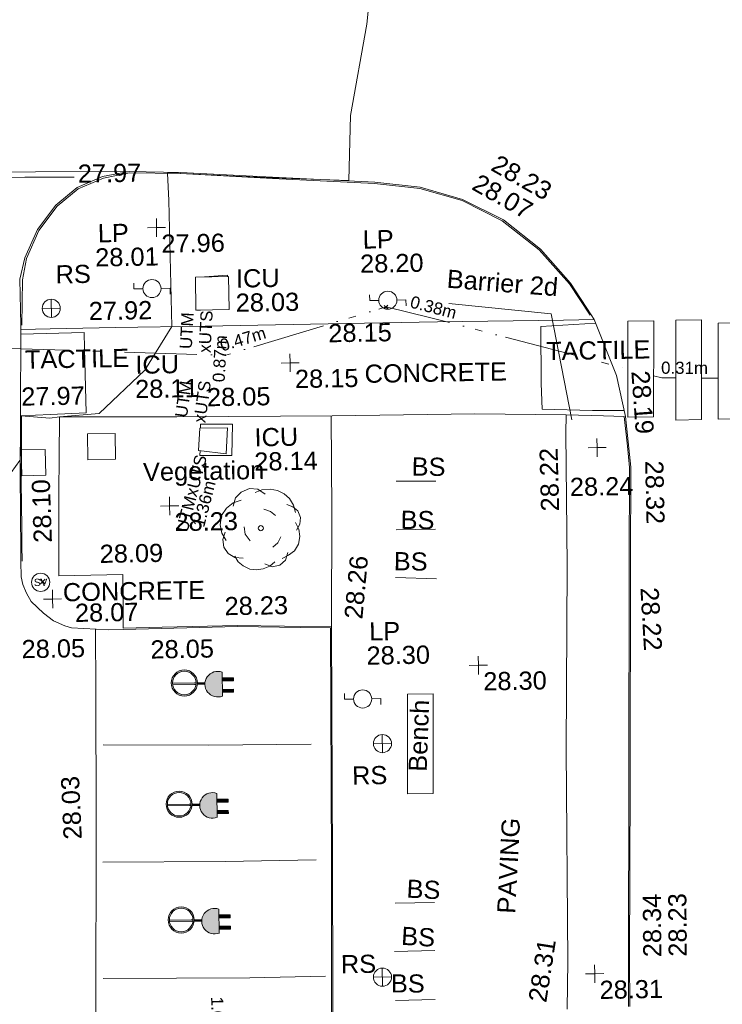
# Model space of a CAD drawing. Header units: millimetres. Extents: x -290717 to 520720, y -88450 to 287762.
# Tile 197 of 256: x -21155 to -6642, y 153360 to 173686. Entities that reach past the tile are written whole.
import ezdxf

# ---------------------------------------------------------------- set-up
doc = ezdxf.new("R2010")
doc.units = ezdxf.units.MM
doc.linetypes.add('IMPORT-UG_ELEC_QLB2 _2_', pattern=[2500, 1500, -300, 0, -50, 150, -300, 0, -200])
doc.linetypes.add('IMPORT-UG_ELEC_STREET LIGHTING_QLB2 _2_', pattern=[2700, 1500, -300, 0, -250, 150, -300, 0, -200])
for name, color, linetype, lineweight, true_color in [('00_TOPO_BIKE_STAND', 1, 'Continuous', 9, 0xff0000), ('00_TOPO_ECAR', 7, 'Continuous', 9, 0x666666), ('00_TOPO_ESB_BOX', 240, 'Continuous', 9, 0xff003f), ('00_TOPO_FOOTPATH', 7, 'Continuous', 9, 0xa50000), ('00_TOPO_FURN_BARRIER_2D', 7, 'Continuous', 9, 0x666666), ('00_TOPO_FURN_BENCH', 7, 'Continuous', 9, 0x999999), ('00_TOPO_FURN_LAMP_POST', 7, 'Continuous', 9, 0x666666), ('00_TOPO_FURN_SIGN', 7, 'Continuous', 9, 0x666666), ('00_TOPO_KERB_BOTTOM', 1, 'Continuous', 9, 0xff0000), ('00_TOPO_KERB_TOP', 7, 'Continuous', 9, 0xa500a5), ('00_TOPO_LEVEL_SPOT', 7, 'Continuous', 9, 0x666666), ('00_TOPO_ROAD_MARKING_WHITE_CONTINUOUS', 7, 'Continuous', 9, 0x999999), ('00_TOPO_SERV_IC', 5, 'Continuous', 9, 0x0000ff), ('00_TOPO_SERV_STOP_VALVE', 7, 'Continuous', 9, 0x666666), ('00_TOPO_TREE', 7, 'Continuous', 9, 0x666666), ('01_DTM_CONTOUR_MNR', 7, 'Continuous', 9, 0xa5a552), ('12333-PUM-2D-U-0001-C01 - Rev2_REVIT IMPORT_dwg', 7, 'Continuous', 9, 0x767676), ('PUM-ELECTRIC-MH', 1, 'Continuous', 9, 0xff0000), ('PUM-ELECTRIC-QLB2', 1, 'IMPORT-UG_ELEC_QLB2 _2_', 9, 0xff0000), ('PUM-ELECTRIC-SL-QLB2', 7, 'IMPORT-UG_ELEC_STREET LIGHTING_QLB2 _2_', 9, 0xff7f7f)]:
    doc.layers.add(name, color=color, linetype=linetype, lineweight=lineweight, true_color=true_color)
for name, color, linetype, lineweight in [('00_TOPO_PEDASTRIAN', 7, 'Continuous', 9), ('00_TOPO_ROAD_EDGE', 7, 'Continuous', 9), ('00_TOPO_SURFACE', 7, 'Continuous', 9), ('00_TOPO_SURVEY_TEXT', 7, 'Continuous', 9), ('GEN-TEXT', 7, 'Continuous', 9)]:
    doc.layers.add(name, color=color, linetype=linetype, lineweight=lineweight)
doc.styles.add('Arial_1', font='arial.ttf', dxfattribs={"height": 250})
doc.styles.add('Swis721 Lt BT', font='swissl.ttf', dxfattribs={"height": 400})
doc.styles.add('Swis721 Lt BT_2', font='swissl.ttf', dxfattribs={"height": 375})

# ---------------------------------------------------------------- blocks, each defined once
blk = doc.blocks.new('12333-PUM-2D-U-0001-C01 - Rev2_REVIT IMPORT_dwg_CONIFEROUS_TREE-2077142-Site Location Plan Existing')
at = {"layer": '00_TOPO_TREE', "color": 254, "true_color": 0xcccccc, "flags": 128}
for points in [[(533888071, 725719330), (533888123, 725719502), (533888242, 725719621), (533888414, 725719690), (533888585, 725719673), (533888739, 725719570)], [(533888534, 725719604), (533888670, 725719656), (533888842, 725719673), (533888996, 725719639), (533889133, 725719570), (533889236, 725719467), (533889321, 725719330), (533889355, 725719176)], [(533887917, 725718628), (533887831, 725718782), (533887797, 725718954), (533887831, 725719142), (533887934, 725719296), (533888071, 725719399), (533888242, 725719450)], [(533889184, 725719348), (533889304, 725719296), (533889407, 725719211), (533889458, 725719074), (533889441, 725718937), (533889373, 725718817)], [(533888705, 725719262), (533888842, 725719211), (533888944, 725719125)], [(533888414, 725718611), (533888311, 725718748), (533888294, 725718902)], [(533889355, 725718971), (533889424, 725718834), (533889441, 725718680), (533889407, 725718526), (533889321, 725718389), (533889201, 725718303), (533889064, 725718235)], [(533888260, 725718252), (533888088, 725718269), (533887951, 725718354), (533887866, 725718491), (533887849, 725718645), (533887900, 725718800)], [(533889047, 725718680), (533888979, 725718560), (533888876, 725718474)], [(533888910, 725718166), (533888807, 725718080), (533888670, 725718029), (533888534, 725718012), (533888397, 725718029), (533888260, 725718098), (533888157, 725718183), (533888088, 725718303)], [(533889184, 725718354), (533889133, 725718200), (533889013, 725718098), (533888859, 725718063), (533888705, 725718132)]]:
    blk.add_lwpolyline(points, dxfattribs=at)
at = {"layer": '00_TOPO_TREE', "color": 254, "true_color": 0xcccccc}
blk.add_circle((533888636, 725718868), 52.8, dxfattribs=at)
blk = doc.blocks.new('12333-PUM-2D-U-0001-C01 - Rev2_REVIT IMPORT_dwg_MSL_Sluice_Valve_SYM-2077186-Site Location Plan Existing')
at = {"layer": '00_TOPO_SERV_STOP_VALVE', "color": 254, "true_color": 0xcccccc}
blk.add_circle((0, 0), 500, dxfattribs=at)
at = {"layer": '00_TOPO_SERV_STOP_VALVE', "insert": (0, 199), "char_height": 400, "width": 785.11, "attachment_point": 2, "line_spacing_factor": 1.005062, "style": 'Swis721 Lt BT'}
blk.add_mtext('SV', dxfattribs=at)
blk = doc.blocks.new('12333-PUM-2D-U-0001-C01 - Rev2_REVIT IMPORT_dwg_MSL_RoadSign_SYM-2077193-Site Location Plan Existing')
at = {"layer": '00_TOPO_FURN_SIGN', "color": 254, "true_color": 0xcccccc}
for p, q in [((-500, 0), (500, 0)), ((0, -500), (0, 500))]:
    blk.add_line(p, q, dxfattribs=at)
blk.add_circle((0, 0), 500, dxfattribs=at)
blk = doc.blocks.new('12333-PUM-2D-U-0001-C01 - Rev2_REVIT IMPORT_dwg_MSL_Lamp_Post_SYM-2077199-Site Location Plan Existing')
at = {"layer": '00_TOPO_FURN_LAMP_POST', "color": 254, "true_color": 0xcccccc, "flags": 128}
for points in [[(-500, 0), (-1000, 0), (-1000, 317)], [(500, 0), (1000, 0), (1000, -317)]]:
    blk.add_lwpolyline(points, dxfattribs=at)
at = {"layer": '00_TOPO_FURN_LAMP_POST', "color": 254, "true_color": 0xcccccc}
blk.add_circle((0, 0), 500, dxfattribs=at)
blk = doc.blocks.new('12333-PUM-2D-U-0001-C01 - Rev2_REVIT IMPORT_dwg_MM-2077200-Site Location Plan Existing')
at = {"layer": '00_TOPO_LEVEL_SPOT', "color": 254, "true_color": 0xcccccc, "flags": 128}
for points in [[(0, -500), (0, 0), (-500, 0)], [(500, 0), (0, 0), (0, 500)]]:
    blk.add_lwpolyline(points, dxfattribs=at)
blk = doc.blocks.new('12333-PUM-2D-U-0001-C01 - Rev2_REVIT IMPORT_dwg_ECAR-2077264-Site Location Plan Existing')
at = {"layer": '00_TOPO_ECAR', "true_color": 0xeeeeee}
h = blk.add_hatch(color=7, dxfattribs=at)
h.paths.add_polyline_path([(27, -269), (117, -248), (163, -224), (203, -193), (235, -156), (270, -89), (286, -21), (286, 2), (275, 78), (258, 119), (212, 188), (174, 220), (129, 246), (78, 263), (24, 270), (-31, 265), (-82, 250), (-129, 226), (-169, 195), (-218, 132), (-217, 124), (-224, 121), (-245, 61), (-252, 7), (-248, -47), (-233, -99), (-177, -186), (-140, -218), (-94, -244), (-43, -261), (15, -268)])
h.paths.add_polyline_path([(11, -242), (-83, -220), (-133, -190), (-139, -185), (-178, -143), (-209, -84), (-225, 0), (-219, 54), (-206, 93), (-190, 127), (-150, 175), (-102, 211), (-49, 233), (7, 243), (63, 239), (117, 222), (170, 190), (208, 151), (228, 119), (255, 52), (260, 0), (255, -40), (242, -89), (224, -125), (185, -173), (137, -209), (84, -231), (28, -241)])
for points in [[(689, -299), (746, -296), (800, -282), (800, 210), (746, 224), (680, 225), (633, 218), (541, 169), (533, 164), (495, 123), (449, 27), (442, -31), (441, -36), (462, -135), (465, -146), (495, -195), (572, -263), (605, -278), (633, -290)], [(-223, -31), (257, -31), (254, 0), (-225, 0)], [(285, -31), (442, -31), (442, 0), (287, -7), (286, -21)], [(800, 28), (1032, 25), (1033, 89), (800, 92), (800, 68)], [(800, -203), (1030, -206), (1030, -147), (800, -152)]]:
    blk.add_hatch(color=7, dxfattribs=at).paths.add_polyline_path(points)
at = {"layer": '00_TOPO_ECAR', "color": 254, "true_color": 0xcccccc}
for p, q in [((800, 210), (800, -282)), ((287, 0), (444, 0)), ((-252, -31), (-251, -31)), ((285, -31), (445, -31))]:
    blk.add_line(p, q, dxfattribs=at)
at = {"layer": '00_TOPO_ECAR', "color": 254, "true_color": 0xcccccc, "flags": 128}
for points in [[(-226, 0), (226, 0), (260, 0)], [(800, 28), (1032, 25), (1033, 89), (800, 92)], [(-224, -31), (227, -31), (258, -31)], [(800, -203), (1030, -206), (1030, -147), (800, -144)]]:
    blk.add_lwpolyline(points, dxfattribs=at)
at = {"layer": '00_TOPO_ECAR', "color": 254, "true_color": 0xcccccc}
for radius in [270, 243]:
    blk.add_circle((17, 1), radius, dxfattribs=at)
blk.add_arc((705, -36), 264, 68.7222, 291.2778, dxfattribs=at)
blk = doc.blocks.new('12333-PUM-2D-U-0001-C01 - Rev2_REVIT IMPORT_dwg_ECAR-V51-Site Location Plan Existing')
at = {"layer": '00_TOPO_ECAR', "true_color": 0xeeeeee}
h = blk.add_hatch(color=7, dxfattribs=at)
h.paths.add_polyline_path([(27, -269), (117, -248), (163, -224), (203, -193), (235, -156), (270, -89), (286, -21), (286, 2), (275, 78), (258, 119), (212, 188), (174, 220), (129, 246), (78, 263), (24, 270), (-31, 265), (-82, 250), (-129, 226), (-169, 195), (-201, 158), (-221, 127), (-222, 127), (-249, 38), (-250, -34), (-239, -81), (-233, -99), (-177, -186), (-140, -218), (-94, -244), (-43, -261), (15, -268)])
h.paths.add_polyline_path([(11, -242), (-83, -220), (-133, -190), (-139, -185), (-178, -143), (-210, -81), (-225, 0), (-219, 54), (-209, 86), (-190, 127), (-150, 175), (-102, 211), (-49, 233), (7, 243), (63, 239), (117, 222), (170, 190), (208, 151), (228, 119), (255, 52), (260, 0), (255, -40), (242, -89), (224, -125), (185, -173), (137, -209), (84, -231), (28, -241)])
for points in [[(689, -299), (746, -296), (800, -282), (800, 210), (746, 224), (680, 225), (633, 218), (541, 169), (533, 164), (495, 123), (449, 27), (442, -31), (441, -36), (462, -135), (465, -146), (495, -195), (572, -263), (605, -278), (633, -290)], [(-223, -31), (257, -31), (254, 0), (-225, 0)], [(285, -31), (442, -31), (442, 0), (287, -7), (286, -21)], [(800, 28), (1032, 25), (1033, 89), (800, 92), (800, 68)], [(800, -203), (1030, -206), (1030, -147), (800, -152)]]:
    blk.add_hatch(color=7, dxfattribs=at).paths.add_polyline_path(points)
at = {"layer": '00_TOPO_ECAR', "color": 254, "true_color": 0xcccccc}
for p, q in [((800, 210), (800, -282)), ((287, 0), (444, 0)), ((-252, -31), (-251, -31)), ((285, -31), (445, -31))]:
    blk.add_line(p, q, dxfattribs=at)
at = {"layer": '00_TOPO_ECAR', "color": 254, "true_color": 0xcccccc, "flags": 128}
for points in [[(-226, 0), (226, 0), (260, 0)], [(800, 28), (1032, 25), (1033, 89), (800, 92)], [(-224, -31), (227, -31), (258, -31)], [(800, -203), (1030, -206), (1030, -147), (800, -144)]]:
    blk.add_lwpolyline(points, dxfattribs=at)
at = {"layer": '00_TOPO_ECAR', "color": 254, "true_color": 0xcccccc}
for radius in [270, 243]:
    blk.add_circle((17, 1), radius, dxfattribs=at)
blk.add_arc((705, -36), 264, 68.7222, 291.2778, dxfattribs=at)
blk = doc.blocks.new('12333-PUM-2D-U-0001-C01 - Rev2_REVIT IMPORT_dwg_ECAR-V57-Site Location Plan Existing')
at = {"layer": '00_TOPO_ECAR', "true_color": 0xeeeeee}
h = blk.add_hatch(color=7, dxfattribs=at)
h.paths.add_polyline_path([(27, -269), (117, -248), (163, -224), (203, -193), (235, -156), (270, -89), (286, -21), (286, 2), (275, 78), (258, 119), (212, 188), (174, 220), (129, 246), (78, 263), (24, 270), (-31, 265), (-82, 250), (-129, 226), (-169, 195), (-201, 158), (-221, 127), (-222, 127), (-245, 61), (-252, 7), (-239, -81), (-233, -99), (-177, -186), (-140, -218), (-94, -244), (-43, -261), (15, -268)])
h.paths.add_polyline_path([(11, -242), (-83, -220), (-133, -190), (-139, -185), (-178, -143), (-210, -81), (-225, 0), (-219, 54), (-209, 86), (-190, 127), (-150, 175), (-102, 211), (-49, 233), (7, 243), (63, 239), (117, 222), (170, 190), (208, 151), (228, 119), (255, 52), (260, 0), (255, -40), (242, -89), (224, -125), (185, -173), (137, -209), (84, -231), (28, -241)])
for points in [[(689, -299), (746, -296), (800, -282), (800, 210), (746, 224), (680, 225), (633, 218), (541, 169), (533, 164), (495, 123), (449, 27), (442, -31), (441, -36), (462, -135), (465, -146), (495, -195), (572, -263), (605, -278), (633, -290)], [(-223, -31), (257, -31), (254, 0), (-225, 0)], [(285, -31), (442, -31), (442, 0), (287, -7), (286, -21)], [(800, 28), (1032, 25), (1033, 89), (800, 92), (800, 68)], [(800, -203), (1030, -206), (1030, -147), (800, -152)]]:
    blk.add_hatch(color=7, dxfattribs=at).paths.add_polyline_path(points)
at = {"layer": '00_TOPO_ECAR', "color": 254, "true_color": 0xcccccc}
for p, q in [((800, 210), (800, -282)), ((287, 0), (444, 0)), ((-252, -31), (-251, -31)), ((285, -31), (445, -31))]:
    blk.add_line(p, q, dxfattribs=at)
at = {"layer": '00_TOPO_ECAR', "color": 254, "true_color": 0xcccccc, "flags": 128}
for points in [[(-226, 0), (226, 0), (260, 0)], [(800, 28), (1032, 25), (1033, 89), (800, 92)], [(-224, -31), (227, -31), (258, -31)], [(800, -203), (1030, -206), (1030, -147), (800, -144)]]:
    blk.add_lwpolyline(points, dxfattribs=at)
at = {"layer": '00_TOPO_ECAR', "color": 254, "true_color": 0xcccccc}
for radius in [270, 243]:
    blk.add_circle((17, 1), radius, dxfattribs=at)
blk.add_arc((705, -36), 264, 68.7222, 291.2778, dxfattribs=at)
blk = doc.blocks.new('12333-PUM-2D-U-0001-C01 - Rev2_REVIT IMPORT_dwg_MGS62954_T2_Galway_ITM_3d_Rev1-2077680-Site Location Plan Existing')
at = {"layer": '00_TOPO_BIKE_STAND', "color": 254, "true_color": 0xcccccc}
for p, q in [((533891450, 725719790), (533892267, 725719778)), ((533891430, 725718784), (533892242, 725718787)), ((533891401, 725717800), (533892243, 725717758)), ((533891272, 725711081), (533892091, 725711081)), ((533891247, 725710082), (533892075, 725710090)), ((533891248, 725709069), (533892068, 725709075))]:
    blk.add_line(p, q, dxfattribs=at)
at = {"layer": '00_TOPO_ESB_BOX', "color": 254, "true_color": 0xcccccc}
for p, q in [((533883718, 725720037), (533883718, 725720570)), ((533884213, 725720570), (533883718, 725720570)), ((533884213, 725720037), (533884213, 725720570)), ((533883718, 725720037), (533884213, 725720037))]:
    blk.add_line(p, q, dxfattribs=at)
at = {"layer": '00_TOPO_FOOTPATH', "color": 254, "true_color": 0xcccccc, "flags": 128}
for points in [[(533883750, 725723055), (533884360, 725723060), (533885710, 725723060), (533887560, 725723060), (533890100, 725723060), (533892360, 725723060), (533894960, 725723050), (533895596, 725723058)], [(533894790, 725708830), (533894820, 725709810), (533894860, 725714190), (533894950, 725717980), (533894960, 725719377), (533894970, 725720720), (533894980, 725721100), (533893100, 725721150), (533890150, 725721160), (533886940, 725721200), (533884520, 725721240), (533884499, 725720409), (533884480, 725719680), (533884466, 725718871), (533884450, 725717960), (533885770, 725717960), (533885770, 725717540), (533885754, 725716851)], [(533890060, 725716808), (533890112, 725719194), (533890130, 725721160)], [(533894980, 725721100), (533895754, 725721062), (533896182, 725721041)]]:
    blk.add_lwpolyline(points, dxfattribs=at)
at = {"layer": '00_TOPO_FURN_BARRIER_2D', "color": 254, "true_color": 0xcccccc, "flags": 128}
blk.add_lwpolyline([(533892600, 725723440), (533894710, 725723190), (533895100, 725720990)], dxfattribs=at)
at = {"layer": '00_TOPO_FURN_BENCH', "color": 254, "true_color": 0xcccccc}
for p, q in [((533891604, 725715389), (533891566, 725713331)), ((533891604, 725715389), (533892138, 725715389)), ((533892100, 725713331), (533892138, 725715389)), ((533891566, 725713331), (533892100, 725713331))]:
    blk.add_line(p, q, dxfattribs=at)
at = {"layer": '00_TOPO_KERB_BOTTOM', "color": 254, "true_color": 0xcccccc, "flags": 128}
for points in [[(533883751, 725723144), (533883752, 725724092), (533883862, 725724533), (533884134, 725725110), (533884521, 725725612), (533884969, 725725967), (533885494, 725726186), (533886048, 725726277), (533887106, 725726240), (533889004, 725726109), (533891112, 725725972), (533892052, 725725850), (533892919, 725725577), (533893756, 725725144), (533894511, 725724527), (533895121, 725723814), (533895535, 725723154)], [(533883670, 725718266), (533883670, 725718390), (533883678, 725719354), (533883684, 725719985), (533883711, 725721272)], [(533896205, 725721045), (533896296, 725719991), (533896257, 725718037), (533896171, 725713490), (533896094, 725709839), (533896082, 725708865)], [(533889932, 725709361), (533889972, 725711929), (533890037, 725716785), (533889417, 725716804), (533888122, 725716844), (533885756, 725716828)], [(533886473, 725690786), (533886096, 725690791), (533885766, 725690881), (533885520, 725691036), (533885161, 725691351), (533884932, 725691820), (533884841, 725692383), (533884840, 725692837), (533886707, 725692814), (533889342, 725692802), (533889663, 725692799), (533889718, 725697361), (533889764, 725699624), (533889814, 725702533), (533889883, 725706655), (533889932, 725709361)]]:
    blk.add_lwpolyline(points, dxfattribs=at)
at = {"layer": '00_TOPO_KERB_TOP', "color": 254, "true_color": 0xcccccc, "flags": 128}
for points in [[(533883775, 725723145), (533883801, 725724079), (533883892, 725724519), (533884162, 725725092), (533884543, 725725591), (533884984, 725725940), (533885510, 725726152), (533886050, 725726253), (533887105, 725726216), (533889004, 725726081), (533891108, 725725943), (533892043, 725725822), (533892910, 725725556), (533893734, 725725125), (533894484, 725724515), (533895102, 725723801), (533895513, 725723146)], [(533883701, 725719360), (533883707, 725719984), (533883720, 725720603), (533883734, 725721273)], [(533896182, 725721041), (533896235, 725720430), (533896273, 725719990), (533896233, 725718037), (533896147, 725713490), (533896071, 725709840), (533896059, 725708865)], [(533883693, 725718270), (533883695, 725718595), (533883699, 725719049), (533883701, 725719360)], [(533889955, 725709361), (533889995, 725711928), (533890060, 725716808), (533888122, 725716867), (533886561, 725716857), (533885754, 725716851)], [(533886472, 725690803), (533886099, 725690814), (533885775, 725690902), (533885534, 725691055), (533885179, 725691365), (533884954, 725691826), (533884864, 725692385), (533884863, 725692814), (533885168, 725692811), (533885929, 725692801), (533886007, 725692800), (533886707, 725692792), (533889341, 725692780), (533889685, 725692776), (533889740, 725697361), (533889787, 725699624), (533889836, 725702532), (533889906, 725706655), (533889955, 725709361)]]:
    blk.add_lwpolyline(points, dxfattribs=at)
at = {"layer": '00_TOPO_PEDASTRIAN', "color": 254, "true_color": 0xcccccc}
for p, q in [((533896253, 725721028), (533896291, 725723009)), ((533896291, 725723009), (533896824, 725723009)), ((533896824, 725723009), (533896786, 725721028)), ((533897243, 725720951), (533897281, 725723009)), ((533897281, 725723009), (533897815, 725723009)), ((533897815, 725723009), (533897777, 725720951)), ((533898119, 725720951), (533898158, 725722933)), ((533898158, 725722933), (533898691, 725722933)), ((533896253, 725721028), (533896786, 725721028)), ((533897243, 725720951), (533897777, 725720951)), ((533898119, 725720951), (533898691, 725720951))]:
    blk.add_line(p, q, dxfattribs=at)
at = {"layer": '00_TOPO_ROAD_EDGE', "color": 254, "true_color": 0xcccccc, "flags": 128}
for points in [[(533883711, 725721272), (533883751, 725723093), (533883751, 725723144)], [(533895535, 725723154), (533895596, 725723058), (533896038, 725721888), (533896205, 725721045)], [(533885756, 725716828), (533885451, 725716826), (533884693, 725716880), (533884550, 725716920), (533884320, 725717030), (533884120, 725717190), (533883870, 725717440), (533883770, 725717610), (533883700, 725717790), (533883670, 725717950), (533883670, 725718266)]]:
    blk.add_lwpolyline(points, dxfattribs=at)
at = {"layer": '00_TOPO_ROAD_MARKING_WHITE_CONTINUOUS', "color": 254, "true_color": 0xcccccc, "flags": 128}
for points in [[(533879290, 725726240), (533881170, 725726220), (533883890, 725726200), (533884910, 725726180)], [(533885300, 725714450), (533887480, 725714410), (533889600, 725714390)], [(533885250, 725712030), (533887780, 725712000), (533889660, 725712000)], [(533885220, 725709630), (533888250, 725709590), (533889810, 725709600)]]:
    blk.add_lwpolyline(points, dxfattribs=at)
at = {"layer": '00_TOPO_SERV_IC', "color": 254, "true_color": 0xcccccc}
for p, q in [((533887375, 725723390), (533887375, 725724076)), ((533887375, 725724076), (533888061, 725724076)), ((533888061, 725724076), (533888061, 725723390)), ((533887375, 725723390), (533888061, 725723390)), ((533887375, 725720494), (533887413, 725720951)), ((533887985, 725720951), (533887413, 725720951)), ((533887947, 725720418), (533887985, 725720951)), ((533885089, 725720875), (533885089, 725720342)), ((533885089, 725720875), (533885661, 725720875)), ((533885661, 725720875), (533885661, 725720342)), ((533885089, 725720342), (533885661, 725720342)), ((533887375, 725720494), (533887947, 725720418))]:
    blk.add_line(p, q, dxfattribs=at)
at = {"layer": '00_TOPO_SURFACE', "color": 254, "true_color": 0xcccccc, "flags": 128}
for points in [[(533886048, 725726277), (533882167, 725726330), (533878303, 725726422)], [(533883711, 725721272), (533884330, 725721290), (533885070, 725721310), (533885060, 725722640), (533885060, 725722970), (533883748, 725722956)], [(533895626, 725722977), (533894490, 725722930), (533894480, 725721750), (533894490, 725721220), (533895530, 725721180), (533896180, 725721167)], [(533885186, 725716845), (533885170, 725715580), (533885130, 725712930), (533885050, 725708660)]]:
    blk.add_lwpolyline(points, dxfattribs=at)
at = {"layer": '01_DTM_CONTOUR_MNR', "color": 254, "true_color": 0xcccccc, "flags": 128}
blk.add_lwpolyline([(533883497, 725720110), (533883683, 725720353), (533883690, 725720300), (533883714, 725721015), (533883730, 725721270), (533884317, 725721217), (533884520, 725721240), (533885337, 725721294), (533886296, 725722173), (533886870, 725723060), (533886857, 725725667), (533886840, 725726230), (533887067, 725726222), (533887100, 725726221), (533888220, 725726146), (533889000, 725726095), (533890580, 725726010), (533890638, 725727354), (533891010, 725729230), (533891207, 725730926)], dxfattribs=at)
at = {"xscale": 0.375, "yscale": 0.375, "zscale": 0.375}
for name, p in [('12333-PUM-2D-U-0001-C01 - Rev2_REVIT IMPORT_dwg_MM-2077200-Site Location Plan Existing', (533886590, 725725110)), ('12333-PUM-2D-U-0001-C01 - Rev2_REVIT IMPORT_dwg_MSL_Lamp_Post_SYM-2077199-Site Location Plan Existing', (533886474, 725723853)), ('12333-PUM-2D-U-0001-C01 - Rev2_REVIT IMPORT_dwg_MSL_RoadSign_SYM-2077193-Site Location Plan Existing', (533884387, 725723481)), ('12333-PUM-2D-U-0001-C01 - Rev2_REVIT IMPORT_dwg_MSL_Lamp_Post_SYM-2077199-Site Location Plan Existing', (533891341, 725723527)), ('12333-PUM-2D-U-0001-C01 - Rev2_REVIT IMPORT_dwg_MM-2077200-Site Location Plan Existing', (533889300, 725722270)), ('12333-PUM-2D-U-0001-C01 - Rev2_REVIT IMPORT_dwg_MM-2077200-Site Location Plan Existing', (533895610, 725720410)), ('12333-PUM-2D-U-0001-C01 - Rev2_REVIT IMPORT_dwg_MM-2077200-Site Location Plan Existing', (533886760, 725719360)), ('12333-PUM-2D-U-0001-C01 - Rev2_REVIT IMPORT_dwg_MSL_Sluice_Valve_SYM-2077186-Site Location Plan Existing', (533884070, 725717830)), ('12333-PUM-2D-U-0001-C01 - Rev2_REVIT IMPORT_dwg_MM-2077200-Site Location Plan Existing', (533884310, 725717480)), ('12333-PUM-2D-U-0001-C01 - Rev2_REVIT IMPORT_dwg_MM-2077200-Site Location Plan Existing', (533893080, 725715960)), ('12333-PUM-2D-U-0001-C01 - Rev2_REVIT IMPORT_dwg_MSL_Lamp_Post_SYM-2077199-Site Location Plan Existing', (533890677, 725715307)), ('12333-PUM-2D-U-0001-C01 - Rev2_REVIT IMPORT_dwg_MSL_RoadSign_SYM-2077193-Site Location Plan Existing', (533891070, 725714378)), ('12333-PUM-2D-U-0001-C01 - Rev2_REVIT IMPORT_dwg_MSL_RoadSign_SYM-2077193-Site Location Plan Existing', (533890986, 725709557)), ('12333-PUM-2D-U-0001-C01 - Rev2_REVIT IMPORT_dwg_MM-2077200-Site Location Plan Existing', (533895370, 725709550))]:
    blk.add_blockref(name, p, dxfattribs=at)
for name, p in [('12333-PUM-2D-U-0001-C01 - Rev2_REVIT IMPORT_dwg_CONIFEROUS_TREE-2077142-Site Location Plan Existing', (0, 0)), ('12333-PUM-2D-U-0001-C01 - Rev2_REVIT IMPORT_dwg_ECAR-V57-Site Location Plan Existing', (533886983, 725715699)), ('12333-PUM-2D-U-0001-C01 - Rev2_REVIT IMPORT_dwg_ECAR-2077264-Site Location Plan Existing', (533886833, 725713199)), ('12333-PUM-2D-U-0001-C01 - Rev2_REVIT IMPORT_dwg_ECAR-V51-Site Location Plan Existing', (533886833, 725710809))]:
    blk.add_blockref(name, p)
at = {"layer": '00_TOPO_BIKE_STAND', "color": 251, "true_color": 0x666666, "char_height": 375, "width": 778.82, "attachment_point": 1, "line_spacing_factor": 1.005062, "style": 'Swis721 Lt BT_2'}
for insert, rotation in [((533891780, 725720276), 358.1267), ((533891533, 725719180), 358.1267), ((533891377, 725718328), 358.1267), ((533891532, 725711566), 355.9169), ((533891406, 725710593), 355.5181), ((533891163, 725709613), 358.7417)]:
    blk.add_mtext('BS', dxfattribs=dict(at, insert=insert, rotation=rotation))
at = {"layer": '00_TOPO_FOOTPATH', "color": 251, "true_color": 0x666666, "char_height": 375, "width": 1495.9, "attachment_point": 1, "line_spacing_factor": 1.005062, "style": 'Swis721 Lt BT_2'}
for s, insert in [('28.15', (533890100, 725723055)), ('28.05', (533887572, 725721778)), ('28.09', (533885299, 725718583))]:
    blk.add_mtext(s, dxfattribs=dict(at, insert=insert))
for s, insert, rotation in [('28.22', (533894429, 725719110), 90.4479), ('28.26', (533890326, 725716983), 83.6792), ('28.31', (533893989, 725709023), 80.1575)]:
    blk.add_mtext(s, dxfattribs=dict(at, insert=insert, rotation=rotation))
at = {"layer": '00_TOPO_FURN_BARRIER_2D', "insert": (533892589, 725724140), "char_height": 375, "width": 2630.89, "attachment_point": 1, "rotation": 354.5306, "line_spacing_factor": 1.005062, "style": 'Swis721 Lt BT_2'}
blk.add_mtext('Barrier 2d', dxfattribs=at)
at = {"layer": '00_TOPO_FURN_BENCH', "color": 251, "true_color": 0x666666, "insert": (533891598, 725713797), "char_height": 375, "width": 1728.6, "attachment_point": 1, "rotation": 86.9232, "line_spacing_factor": 1.005062, "style": 'Swis721 Lt BT_2'}
blk.add_mtext('Bench', dxfattribs=at)
at = {"layer": '00_TOPO_FURN_LAMP_POST', "char_height": 375, "attachment_point": 1, "line_spacing_factor": 1.005062, "style": 'Swis721 Lt BT_2'}
for s, insert, width in [('LP', (533885375, 725725201), 707.59), ('LP', (533890843, 725724976), 707.59), ('28.01', (533885313, 725724703), 1495.9), ('28.20', (533890781, 725724478), 1495.9), ('LP', (533890836, 725716885), 707.59), ('28.30', (533890773, 725716387), 1495.9)]:
    blk.add_mtext(s, dxfattribs=dict(at, insert=insert, width=width))
at = {"layer": '00_TOPO_FURN_SIGN', "char_height": 375, "width": 783.57, "attachment_point": 1, "line_spacing_factor": 1.005062, "style": 'Swis721 Lt BT_2'}
for insert in [(533884489, 725724368), (533890432, 725713916), (533890132, 725710025)]:
    blk.add_mtext('RS', dxfattribs=dict(at, insert=insert))
at = {"layer": '00_TOPO_KERB_BOTTOM', "color": 251, "true_color": 0x666666, "char_height": 375, "width": 1495.9, "attachment_point": 1, "line_spacing_factor": 1.005062, "style": 'Swis721 Lt BT_2'}
for s, insert, rotation in [('28.07', (533893282, 725726121), 329.5139), ('28.22', (533896828, 725717514), 272.3733), ('28.23', (533896904, 725709875), 89.4609)]:
    blk.add_mtext(s, dxfattribs=dict(at, insert=insert, rotation=rotation))
for s, insert in [('27.92', (533885161, 725723598)), ('28.05', (533886313, 725716591))]:
    blk.add_mtext(s, dxfattribs=dict(at, insert=insert))
at = {"layer": '00_TOPO_KERB_TOP', "color": 251, "true_color": 0x666666, "char_height": 375, "width": 1495.9, "attachment_point": 1, "line_spacing_factor": 1.005062, "style": 'Swis721 Lt BT_2'}
for s, insert in [('27.97', (533884984, 725726438)), ('28.23', (533887859, 725717459))]:
    blk.add_mtext(s, dxfattribs=dict(at, insert=insert))
for s, insert, rotation in [('28.23', (533893682, 725726509), 329.5139), ('28.32', (533896972, 725720121), 270.3017), ('28.10', (533883942, 725718643), 90.9475), ('28.34', (533896379, 725709873), 89.4609)]:
    blk.add_mtext(s, dxfattribs=dict(at, insert=insert, rotation=rotation))
at = {"layer": '00_TOPO_LEVEL_SPOT', "char_height": 375, "width": 1495.9, "attachment_point": 1, "line_spacing_factor": 1.005062, "style": 'Swis721 Lt BT_2'}
for s, insert in [('27.96', (533886685, 725724963)), ('28.15', (533889395, 725722123)), ('28.24', (533895033, 725719795)), ('28.23', (533886855, 725719213)), ('28.07', (533884767, 725717374)), ('28.30', (533893175, 725715813)), ('28.31', (533895465, 725709403))]:
    blk.add_mtext(s, dxfattribs=dict(at, insert=insert))
at = {"layer": '00_TOPO_ROAD_EDGE', "color": 251, "true_color": 0x666666, "insert": (533896718, 725721993), "char_height": 375, "width": 1495.9, "attachment_point": 1, "rotation": 273.1817, "line_spacing_factor": 1.005062, "style": 'Swis721 Lt BT_2'}
blk.add_mtext('28.19', dxfattribs=at)
at = {"layer": '00_TOPO_ROAD_EDGE', "color": 251, "true_color": 0x666666, "char_height": 375, "width": 1495.9, "attachment_point": 1, "line_spacing_factor": 1.005062, "style": 'Swis721 Lt BT_2'}
for s, insert in [('27.97', (533883736, 725721858)), ('28.05', (533883652, 725716645))]:
    blk.add_mtext(s, dxfattribs=dict(at, insert=insert))
at = {"layer": '00_TOPO_SERV_IC', "color": 251, "true_color": 0x666666, "char_height": 375, "attachment_point": 1, "line_spacing_factor": 1.005062, "style": 'Swis721 Lt BT_2'}
for s, insert, width in [('ICU', (533888213, 725724217), 1021.01), ('28.03', (533888199, 725723717), 1495.9), ('ICU', (533886104, 725722473), 1021.01), ('28.11', (533886090, 725721972), 1495.9), ('ICU', (533888538, 725720932), 1021.01), ('28.14', (533888524, 725720431), 1495.9)]:
    blk.add_mtext(s, dxfattribs=dict(at, insert=insert, width=width))
at = {"layer": '00_TOPO_SURFACE', "color": 251, "true_color": 0x666666, "insert": (533884453, 725712505), "char_height": 375, "width": 1495.9, "attachment_point": 1, "rotation": 91.6145, "line_spacing_factor": 1.005062, "style": 'Swis721 Lt BT_2'}
blk.add_mtext('28.03', dxfattribs=at)
at = {"layer": '00_TOPO_SURVEY_TEXT', "color": 251, "true_color": 0x666666, "char_height": 375, "attachment_point": 1, "line_spacing_factor": 1.005062, "style": 'Swis721 Lt BT_2'}
for s, insert, width in [('TACTILE', (533883824, 725722620), 2341.21), ('TACTILE', (533894591, 725722607), 2341.21), ('CONCRETE', (533890834, 725722204), 3286.24), ('Vegetation', (533886223, 725720258), 2877.83), ('CONCRETE', (533884525, 725717803), 3286.24)]:
    blk.add_mtext(s, dxfattribs=dict(at, insert=insert, width=width))
at = {"layer": '00_TOPO_SURVEY_TEXT', "color": 251, "true_color": 0x666666, "insert": (533893376, 725710838), "char_height": 375, "width": 2179.74, "attachment_point": 1, "rotation": 86.0524, "line_spacing_factor": 1.005062, "style": 'Swis721 Lt BT_2'}
blk.add_mtext('PAVING', dxfattribs=at)
blk = doc.blocks.new('12333-PUM-2D-U-0001-C01 - Rev2_REVIT IMPORT_dwg-1620468-Site Location Plan Existing')
at = {"layer": 'GEN-TEXT', "color": 253, "true_color": 0xaaaaaa}
for p, q in [((250185, 107498), (250256, 107569)), ((250256, 107498), (250185, 107569)), ((242976, 101936), (243082, 102042)), ((243082, 101936), (242976, 102042))]:
    blk.add_line(p, q, dxfattribs=at)
at = {"layer": 'PUM-ELECTRIC-MH', "color": 21, "true_color": 0xffaaaa}
for p, q in [((246386, 107535), (246312, 107532)), ((246348, 105186), (246345, 105097))]:
    blk.add_line(p, q, dxfattribs=at)
at = {"layer": 'PUM-ELECTRIC-MH', "color": 21, "true_color": 0xffaaaa, "flags": 128}
for points in [[(246482, 108221), (246956, 108246), (246956, 108221)], [(246328, 104636), (246324, 104538), (246985, 104526), (247009, 105174), (246348, 105186)]]:
    blk.add_lwpolyline(points, dxfattribs=at)
at = {"layer": 'PUM-ELECTRIC-SL-QLB2', "color": 254, "true_color": 0xffd4d4}
blk.add_line((256713, 105953), (257056, 105944), dxfattribs=at)
at = {"layer": 'PUM-ELECTRIC-SL-QLB2', "color": 254, "true_color": 0xffd4d4, "flags": 128}
for points in [[(242105, 106831), (246897, 106595), (250221, 107536), (251141, 107297), (255192, 106167)], [(255723, 106019), (255889, 105973), (256180, 105966)]]:
    blk.add_lwpolyline(points, dxfattribs=at)
blk.add_blockref('12333-PUM-2D-U-0001-C01 - Rev2_REVIT IMPORT_dwg_MGS62954_T2_Galway_ITM_3d_Rev1-2077680-Site Location Plan Existing', (-533641080, -725615854))
at = {"layer": 'PUM-ELECTRIC-QLB2', "char_height": 250, "attachment_point": 2, "line_spacing_factor": 0.941778, "style": 'Arial_1'}
for s, insert, width, rotation in [('UTM\\PxUTS', (245971, 107126), 1040.66, 86.0418), ('0.87m', (246644, 106536), 1160.03, 86.0418), ('UTM\\PxUTS', (245879, 105725), 1040.66, 81.2668), ('UTMxUTS', (246014, 103788), 1940.52, 74.4865), ('1.36m', (246272, 103573), 1160.03, 74.4865), ('1.04m', (246616, 92877), 1160.03, 270.7742)]:
    blk.add_mtext(s, dxfattribs=dict(at, insert=insert, width=width, rotation=rotation))
at = {"layer": 'PUM-ELECTRIC-SL-QLB2', "char_height": 250, "width": 1160.03, "attachment_point": 2, "line_spacing_factor": 0.941778, "style": 'Arial_1'}
for s, insert, rotation in [('0.38m', (251235, 107631), 344.4186), ('0.47m', (247219, 107046), 15.8064), ('0.31m', (256368, 106296), 358.6138)]:
    blk.add_mtext(s, dxfattribs=dict(at, insert=insert, rotation=rotation))

msp = doc.modelspace()

# ---------------------------------------------------------------- block references
at = {"layer": '12333-PUM-2D-U-0001-C01 - Rev2_REVIT IMPORT_dwg', "color": 254, "linetype": 'IMPORT-UG_ELEC_STREET LIGHTING_QLB2 _2_', "true_color": 0xffd4d4, "rotation": 0.9999999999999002}
msp.add_blockref('12333-PUM-2D-U-0001-C01 - Rev2_REVIT IMPORT_dwg-1620468-Site Location Plan Existing', (-261895, 55870), dxfattribs=at)

doc.saveas('drawing.dxf')
